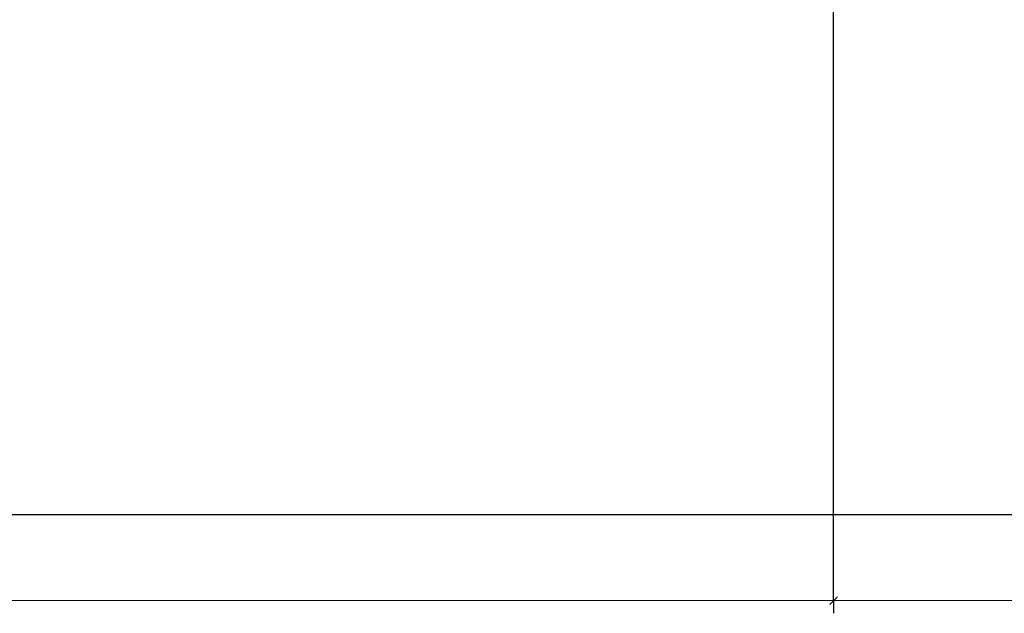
# Model space of a CAD drawing. Header units: millimetres. Extents: x 0 to 21000, y -5 to 14850.
# Tile 16 of 24: x 11419 to 16233, y 7078 to 9980. Entities that reach past the tile are written whole.
import ezdxf

# ---------------------------------------------------------------- set-up
doc = ezdxf.new("R2010")
doc.units = ezdxf.units.MM
doc.layers.add('Standard', color=7, linetype='Continuous', lineweight=25)
doc.layers.add('Размерная линия_ общее', color=7, linetype='Continuous', lineweight=13)

msp = doc.modelspace()

# ---------------------------------------------------------------- linework, layer by layer
at = {"layer": 'Standard', "color": 254, "linetype": 'Continuous', "lineweight": 25, "true_color": 0xc4c4ff, "transparency": 33554687}
msp.add_lwpolyline([(1291.4, 7560.9), (20244.7, 7560.9), (20244.7, 13556.1), (1291.4, 13556.1), (1291.4, 7560.9)], dxfattribs=at)
at = {"layer": 'Размерная линия_ общее', "color": 253, "linetype": 'Continuous', "lineweight": -3, "true_color": 0xa0a0a0, "transparency": 33554687}
for q in [(15397.9, 7202.7), (15397.9, 7077.7)]:
    msp.add_line((15397.9, 7140.2), q, dxfattribs=at)
at = {"layer": 'Размерная линия_ общее', "color": 7, "linetype": 'Continuous', "lineweight": 13, "transparency": 33554687}
for p, q in [((6397.9, 7140.2), (15397.9, 7140.2)), ((15397.9, 7140.2), (18397.9, 7140.2))]:
    msp.add_line(p, q, dxfattribs=at)
at = {"layer": 'Размерная линия_ общее', "color": 7, "linetype": 'Continuous', "lineweight": 25, "transparency": 33554687}
msp.add_line((15379.2, 7121.5), (15416.7, 7159), dxfattribs=at)
at = {"layer": 'Размерная линия_ общее', "color": 253, "linetype": 'Continuous', "lineweight": -3, "true_color": 0xa0a0a0, "transparency": 33554687}
msp.add_lwpolyline([(15397.9, 7140.2), (15397.9, 7148.7), (15397.9, 7148.7), (15397.9, 11966.6), (15397.9, 11966.6), (15397.9, 12520.9)], dxfattribs=at)

doc.saveas('drawing.dxf')
